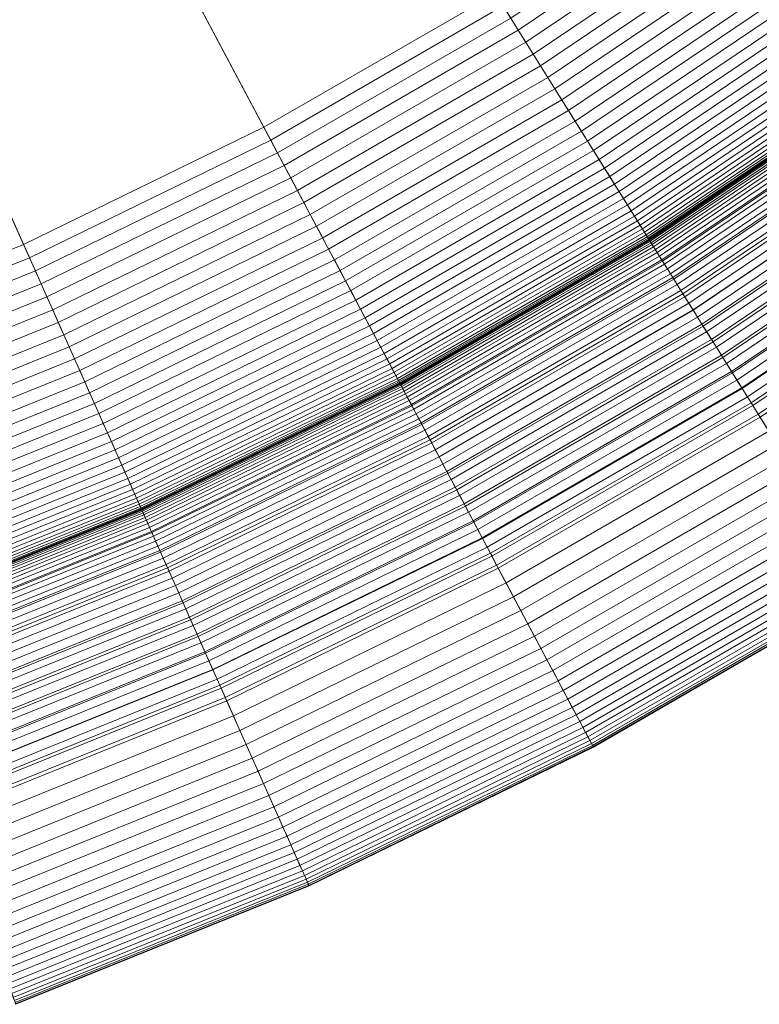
# Model space of a CAD drawing. Header units: millimetres. Extents: x -219 to 220, y -220 to 220.
# Tile 17 of 146: x 76 to 112, y -207 to -159. Entities that reach past the tile are written whole.
import ezdxf

# ---------------------------------------------------------------- set-up
doc = ezdxf.new("R2010")
doc.units = ezdxf.units.MM
doc.layers.add('LUCIDO_1', color=1, linetype='Continuous', lineweight=20, true_color=0xff0000)
doc.layers.add('Nessuna', color=7, linetype='Continuous', lineweight=9)

# ---------------------------------------------------------------- blocks, each defined once
blk = doc.blocks.new('Group-1')
at = {"layer": 'Nessuna', "color": 7, "linetype": 'Continuous', "lineweight": 9, "transparency": 33554687}
for points in [[(129.748, -154.201, -79.962), (118.679, -162.849, -79.962), (30.428, -41.382, -89.301), (33.239, -39.186, -89.301)], [(118.679, -162.849, -79.962), (107.034, -170.704, -79.962), (27.471, -43.376, -89.301), (30.428, -41.382, -89.301)], [(27.471, -43.376, -69.262), (24.382, -45.16, -69.262), (87.682, -164.209, -60.875), (98.921, -157.72, -60.875)], [(107.034, -170.704, -79.962), (94.87, -177.727, -79.962), (24.382, -45.16, -89.301), (27.471, -43.376, -89.301)], [(24.382, -45.16, -69.262), (21.177, -46.723, -69.262), (76.017, -169.898, -60.875), (87.682, -164.209, -60.875)], [(94.87, -177.727, -79.962), (82.245, -183.885, -79.962), (21.177, -46.723, -89.301), (24.382, -45.16, -89.301)], [(21.177, -46.723, -69.262), (17.87, -48.059, -69.262), (63.985, -174.759, -60.875), (76.017, -169.898, -60.875)], [(82.245, -183.885, -79.962), (69.221, -189.146, -79.962), (17.87, -48.059, -89.301), (21.177, -46.723, -89.301)], [(110.506, -151.6, -60.721), (99.666, -158.912, -60.721), (100.034, -159.502, -60.595), (110.915, -152.163, -60.595)], [(110.915, -152.163, -60.595), (100.034, -159.502, -60.595), (100.399, -160.086, -60.435), (111.32, -152.72, -60.435)], [(111.32, -152.72, -60.435), (100.399, -160.086, -60.435), (100.76, -160.663, -60.244), (111.72, -153.271, -60.244)], [(111.72, -153.271, -60.244), (100.76, -160.663, -60.244), (101.116, -161.232, -60.02), (112.114, -153.813, -60.02)], [(112.114, -153.813, -60.02), (101.116, -161.232, -60.02), (101.465, -161.792, -59.766), (112.502, -154.347, -59.766)], [(112.502, -154.347, -59.766), (101.465, -161.792, -59.766), (101.808, -162.34, -59.48), (112.882, -154.87, -59.48)], [(112.882, -154.87, -59.48), (101.808, -162.34, -59.48), (102.143, -162.877, -59.164), (113.254, -155.382, -59.164)], [(113.254, -155.382, -59.164), (102.143, -162.877, -59.164), (102.47, -163.4, -58.819), (113.617, -155.882, -58.819)], [(113.617, -155.882, -58.819), (102.47, -163.4, -58.819), (102.788, -163.909, -58.445), (113.97, -156.367, -58.445)], [(113.97, -156.367, -58.445), (102.788, -163.909, -58.445), (103.097, -164.403, -58.043), (114.312, -156.838, -58.043)], [(114.312, -156.838, -58.043), (103.097, -164.403, -58.043), (103.395, -164.879, -57.615), (114.642, -157.293, -57.615)], [(114.642, -157.293, -57.615), (103.395, -164.879, -57.615), (103.682, -165.339, -57.16), (114.961, -157.731, -57.16)], [(98.921, -157.72, -60.875), (87.682, -164.209, -60.875), (88.013, -164.831, -60.815), (99.294, -158.317, -60.815)], [(114.961, -157.731, -57.16), (103.682, -165.339, -57.16), (103.957, -165.779, -56.68), (115.266, -158.151, -56.68)], [(115.266, -158.151, -56.68), (103.957, -165.779, -56.68), (104.22, -166.2, -56.176), (115.558, -158.553, -56.176)], [(99.294, -158.317, -60.815), (88.013, -164.831, -60.815), (88.342, -165.45, -60.721), (99.666, -158.912, -60.721)], [(115.558, -158.553, -56.176), (104.22, -166.2, -56.176), (104.47, -166.6, -55.65), (115.835, -158.934, -55.65)], [(99.666, -158.912, -60.721), (88.342, -165.45, -60.721), (88.668, -166.064, -60.595), (100.034, -159.502, -60.595)], [(115.835, -158.934, -55.65), (104.47, -166.6, -55.65), (104.707, -166.979, -55.102), (116.098, -159.296, -55.102)], [(100.034, -159.502, -60.595), (88.668, -166.064, -60.595), (88.992, -166.672, -60.435), (100.399, -160.086, -60.435)], [(116.098, -159.296, -55.102), (104.707, -166.979, -55.102), (104.929, -167.335, -54.533), (116.345, -159.636, -54.533)], [(116.345, -159.636, -54.533), (104.929, -167.335, -54.533), (105.138, -167.669, -53.945), (116.576, -159.954, -53.945)], [(116.576, -159.954, -53.945), (105.138, -167.669, -53.945), (105.331, -167.978, -53.339), (116.79, -160.249, -53.339)], [(100.399, -160.086, -60.435), (88.992, -166.672, -60.435), (89.311, -167.273, -60.244), (100.76, -160.663, -60.244)], [(116.79, -160.249, -53.339), (105.331, -167.978, -53.339), (105.509, -168.263, -52.717), (116.988, -160.521, -52.717)], [(116.988, -160.521, -52.717), (105.509, -168.263, -52.717), (105.671, -168.523, -52.08), (117.168, -160.768, -52.08)], [(100.76, -160.663, -60.244), (89.311, -167.273, -60.244), (89.626, -167.866, -60.02), (101.116, -161.232, -60.02)], [(117.168, -160.768, -52.08), (105.671, -168.523, -52.08), (105.817, -168.757, -51.429), (117.33, -160.992, -51.429)], [(117.33, -160.992, -51.429), (105.817, -168.757, -51.429), (105.947, -168.964, -50.765), (117.474, -161.19, -50.765)], [(101.116, -161.232, -60.02), (89.626, -167.866, -60.02), (89.936, -168.448, -59.766), (101.465, -161.792, -59.766)], [(117.474, -161.19, -50.765), (105.947, -168.964, -50.765), (106.06, -169.145, -50.091), (117.599, -161.362, -50.091)], [(117.599, -161.362, -50.091), (106.06, -169.145, -50.091), (106.156, -169.299, -49.408), (117.706, -161.509, -49.408)], [(101.465, -161.792, -59.766), (89.936, -168.448, -59.766), (90.24, -169.019, -59.48), (101.808, -162.34, -59.48)], [(117.706, -161.509, -49.408), (106.156, -169.299, -49.408), (106.235, -169.425, -48.716), (117.793, -161.629, -48.716)], [(117.793, -161.629, -48.716), (106.235, -169.425, -48.716), (106.297, -169.524, -48.019), (117.861, -161.723, -48.019)], [(117.861, -161.723, -48.019), (106.297, -169.524, -48.019), (106.341, -169.594, -47.317), (117.91, -161.791, -47.317)], [(117.91, -161.791, -47.317), (106.341, -169.594, -47.317), (106.367, -169.637, -46.611), (117.94, -161.831, -46.611)], [(117.94, -161.831, -46.611), (106.367, -169.637, -46.611), (106.376, -169.651, -45.904), (117.949, -161.845, -45.904)], [(117.949, -161.845, -10), (106.376, -169.651, -10), (106.383, -169.661, -9.509), (117.956, -161.854, -9.509)], [(117.949, -161.845, -45.904), (106.376, -169.651, -45.904), (106.376, -169.651, -10), (117.949, -161.845, -10)], [(117.956, -161.854, -9.509), (106.383, -169.661, -9.509), (106.402, -169.692, -9.02), (117.978, -161.883, -9.02)], [(117.978, -161.883, -9.02), (106.402, -169.692, -9.02), (106.434, -169.743, -8.533), (118.013, -161.932, -8.533)], [(118.013, -161.932, -8.533), (106.434, -169.743, -8.533), (106.478, -169.814, -8.049), (118.062, -162, -8.049)], [(101.808, -162.34, -59.48), (90.24, -169.019, -59.48), (90.537, -169.578, -59.164), (102.143, -162.877, -59.164)], [(118.062, -162, -8.049), (106.478, -169.814, -8.049), (106.535, -169.905, -7.57), (118.126, -162.087, -7.57)], [(118.126, -162.087, -7.57), (106.535, -169.905, -7.57), (106.604, -170.016, -7.097), (118.202, -162.193, -7.097)], [(118.202, -162.193, -7.097), (106.604, -170.016, -7.097), (106.686, -170.146, -6.631), (118.293, -162.317, -6.631)], [(118.293, -162.317, -6.631), (106.686, -170.146, -6.631), (106.78, -170.296, -6.173), (118.397, -162.46, -6.173)], [(102.143, -162.877, -59.164), (90.537, -169.578, -59.164), (90.826, -170.123, -58.819), (102.47, -163.4, -58.819)], [(118.397, -162.46, -6.173), (106.78, -170.296, -6.173), (106.885, -170.465, -5.724), (118.514, -162.621, -5.724)], [(118.514, -162.621, -5.724), (106.885, -170.465, -5.724), (107.002, -170.652, -5.286), (118.643, -162.8, -5.286)], [(118.643, -162.8, -5.286), (107.002, -170.652, -5.286), (107.13, -170.857, -4.859), (118.786, -162.996, -4.859)], [(119.231, -163.609, -79.881), (107.532, -171.5, -79.881), (107.034, -170.704, -79.962), (118.679, -162.849, -79.962)], [(102.47, -163.4, -58.819), (90.826, -170.123, -58.819), (91.108, -170.653, -58.445), (102.788, -163.909, -58.445)], [(118.786, -162.996, -4.859), (107.13, -170.857, -4.859), (107.269, -171.08, -4.444), (118.94, -163.208, -4.444)], [(118.94, -163.208, -4.444), (107.269, -171.08, -4.444), (107.419, -171.32, -4.043), (119.106, -163.437, -4.043)], [(119.106, -163.437, -4.043), (107.419, -171.32, -4.043), (107.579, -171.576, -3.656), (119.284, -163.681, -3.656)], [(119.781, -164.365, -79.756), (108.027, -172.293, -79.756), (107.532, -171.5, -79.881), (119.231, -163.609, -79.881)], [(119.284, -163.681, -3.656), (107.579, -171.576, -3.656), (107.749, -171.848, -3.284), (119.472, -163.94, -3.284)], [(87.682, -164.209, -60.875), (76.017, -169.898, -60.875), (76.304, -170.541, -60.815), (88.013, -164.831, -60.815)], [(102.788, -163.909, -58.445), (91.108, -170.653, -58.445), (91.381, -171.166, -58.043), (103.097, -164.403, -58.043)], [(119.472, -163.94, -3.284), (107.749, -171.848, -3.284), (107.928, -172.135, -2.929), (119.671, -164.214, -2.929)], [(119.671, -164.214, -2.929), (107.928, -172.135, -2.929), (108.117, -172.436, -2.59), (119.88, -164.502, -2.59)], [(120.326, -165.116, -79.587), (108.519, -173.08, -79.587), (108.027, -172.293, -79.756), (119.781, -164.365, -79.756)], [(88.013, -164.831, -60.815), (76.304, -170.541, -60.815), (76.589, -171.182, -60.721), (88.342, -165.45, -60.721)], [(103.097, -164.403, -58.043), (91.381, -171.166, -58.043), (91.645, -171.663, -57.615), (103.395, -164.879, -57.615)], [(119.88, -164.502, -2.59), (108.117, -172.436, -2.59), (108.314, -172.751, -2.27), (120.098, -164.802, -2.27)], [(120.098, -164.802, -2.27), (108.314, -172.751, -2.27), (108.519, -173.079, -1.968), (120.326, -165.115, -1.968)], [(103.395, -164.879, -57.615), (91.645, -171.663, -57.615), (91.899, -172.141, -57.16), (103.682, -165.339, -57.16)], [(120.326, -165.115, -1.968), (108.519, -173.079, -1.968), (108.731, -173.42, -1.685), (120.562, -165.44, -1.685)], [(120.866, -165.859, -79.375), (109.006, -173.859, -79.375), (108.519, -173.08, -79.587), (120.326, -165.116, -79.587)], [(88.342, -165.45, -60.721), (76.589, -171.182, -60.721), (76.872, -171.817, -60.595), (88.668, -166.064, -60.595)], [(103.682, -165.339, -57.16), (91.899, -172.141, -57.16), (92.143, -172.6, -56.68), (103.957, -165.779, -56.68)], [(103.957, -165.779, -56.68), (92.143, -172.6, -56.68), (92.376, -173.038, -56.176), (104.22, -166.2, -56.176)], [(120.562, -165.44, -1.685), (108.731, -173.42, -1.685), (108.951, -173.771, -1.423), (120.805, -165.776, -1.423)], [(120.805, -165.776, -1.423), (108.951, -173.771, -1.423), (109.177, -174.134, -1.181), (121.056, -166.121, -1.181)], [(88.668, -166.064, -60.595), (76.872, -171.817, -60.595), (77.152, -172.447, -60.435), (88.992, -166.672, -60.435)], [(104.22, -166.2, -56.176), (92.376, -173.038, -56.176), (92.598, -173.455, -55.65), (104.47, -166.6, -55.65)], [(121.399, -166.593, -79.12), (109.486, -174.628, -79.12), (109.006, -173.859, -79.375), (120.866, -165.859, -79.375)], [(121.056, -166.121, -1.181), (109.177, -174.134, -1.181), (109.41, -174.505, -0.96), (121.314, -166.476, -0.96)], [(88.992, -166.672, -60.435), (77.152, -172.447, -60.435), (77.429, -173.068, -60.244), (89.311, -167.273, -60.244)], [(104.47, -166.6, -55.65), (92.598, -173.455, -55.65), (92.808, -173.849, -55.102), (104.707, -166.979, -55.102)], [(121.314, -166.476, -0.96), (109.41, -174.505, -0.96), (109.647, -174.886, -0.761), (121.578, -166.839, -0.761)], [(121.925, -167.317, -78.822), (109.961, -175.387, -78.822), (109.486, -174.628, -79.12), (121.399, -166.593, -79.12)], [(104.707, -166.979, -55.102), (92.808, -173.849, -55.102), (93.005, -174.22, -54.533), (104.929, -167.335, -54.533)], [(121.578, -166.839, -0.761), (109.647, -174.886, -0.761), (109.89, -175.274, -0.585), (121.847, -167.209, -0.585)], [(121.847, -167.209, -0.585), (109.89, -175.274, -0.585), (110.137, -175.669, -0.431), (122.121, -167.586, -0.431)], [(89.311, -167.273, -60.244), (77.429, -173.068, -60.244), (77.702, -173.681, -60.02), (89.626, -167.866, -60.02)], [(104.929, -167.335, -54.533), (93.005, -174.22, -54.533), (93.189, -174.567, -53.945), (105.138, -167.669, -53.945)], [(105.138, -167.669, -53.945), (93.189, -174.567, -53.945), (93.361, -174.889, -53.339), (105.331, -167.978, -53.339)], [(122.442, -168.028, -78.482), (110.427, -176.133, -78.482), (109.961, -175.387, -78.822), (121.925, -167.317, -78.822)], [(122.121, -167.586, -0.431), (110.137, -175.669, -0.431), (110.388, -176.071, -0.3), (122.399, -167.969, -0.3)], [(89.626, -167.866, -60.02), (77.702, -173.681, -60.02), (77.97, -174.284, -59.766), (89.936, -168.448, -59.766)], [(105.331, -167.978, -53.339), (93.361, -174.889, -53.339), (93.518, -175.186, -52.717), (105.509, -168.263, -52.717)], [(122.399, -167.969, -0.3), (110.388, -176.071, -0.3), (110.642, -176.477, -0.192), (122.681, -168.356, -0.192)], [(122.949, -168.726, -78.101), (110.884, -176.864, -78.101), (110.427, -176.133, -78.482), (122.442, -168.028, -78.482)], [(89.936, -168.448, -59.766), (77.97, -174.284, -59.766), (78.233, -174.875, -59.48), (90.24, -169.019, -59.48)], [(105.509, -168.263, -52.717), (93.518, -175.186, -52.717), (93.662, -175.456, -52.08), (105.671, -168.523, -52.08)], [(105.671, -168.523, -52.08), (93.662, -175.456, -52.08), (93.792, -175.7, -51.429), (105.817, -168.757, -51.429)], [(122.681, -168.356, -0.192), (110.642, -176.477, -0.192), (110.898, -176.887, -0.108), (122.965, -168.748, -0.108)], [(90.24, -169.019, -59.48), (78.233, -174.875, -59.48), (78.491, -175.453, -59.164), (90.537, -169.578, -59.164)], [(105.817, -168.757, -51.429), (93.792, -175.7, -51.429), (93.907, -175.916, -50.765), (105.947, -168.964, -50.765)], [(105.947, -168.964, -50.765), (93.907, -175.916, -50.765), (94.007, -176.104, -50.091), (106.06, -169.145, -50.091)], [(106.06, -169.145, -50.091), (94.007, -176.104, -50.091), (94.092, -176.264, -49.408), (106.156, -169.299, -49.408)], [(123.445, -169.409, -77.68), (111.331, -177.58, -77.68), (110.884, -176.864, -78.101), (122.949, -168.726, -78.101)], [(122.965, -168.748, -0.108), (110.898, -176.887, -0.108), (111.156, -177.3, -0.048), (123.251, -169.142, -0.048)], [(123.251, -169.142, -0.048), (111.156, -177.3, -0.048), (111.415, -177.715, -0.012), (123.539, -169.538, -0.012)], [(90.537, -169.578, -59.164), (78.491, -175.453, -59.164), (78.742, -176.017, -58.819), (90.826, -170.123, -58.819)], [(106.156, -169.299, -49.408), (94.092, -176.264, -49.408), (94.162, -176.396, -48.716), (106.235, -169.425, -48.716)], [(106.235, -169.425, -48.716), (94.162, -176.396, -48.716), (94.216, -176.498, -48.019), (106.297, -169.524, -48.019)], [(106.297, -169.524, -48.019), (94.216, -176.498, -48.019), (94.255, -176.572, -47.317), (106.341, -169.594, -47.317)], [(106.341, -169.594, -47.317), (94.255, -176.572, -47.317), (94.279, -176.616, -46.611), (106.367, -169.637, -46.611)], [(123.929, -170.074, -77.22), (111.767, -178.277, -77.22), (111.331, -177.58, -77.68), (123.445, -169.409, -77.68)], [(123.539, -169.538, -0.012), (111.415, -177.715, -0.012), (111.675, -178.131), (123.827, -169.935)], [(76.017, -169.898, -60.875), (63.985, -174.759, -60.875), (64.226, -175.421, -60.815), (76.304, -170.541, -60.815)], [(106.367, -169.637, -46.611), (94.279, -176.616, -46.611), (94.287, -176.631, -45.904), (106.376, -169.651, -45.904)], [(106.376, -169.651, -10), (94.287, -176.631, -10), (94.292, -176.641, -9.509), (106.383, -169.661, -9.509)], [(106.376, -169.651, -45.904), (94.287, -176.631, -45.904), (94.287, -176.631, -10), (106.376, -169.651, -10)], [(106.383, -169.661, -9.509), (94.292, -176.641, -9.509), (94.309, -176.673, -9.02), (106.402, -169.692, -9.02)], [(106.402, -169.692, -9.02), (94.309, -176.673, -9.02), (94.337, -176.726, -8.533), (106.434, -169.743, -8.533)], [(106.434, -169.743, -8.533), (94.337, -176.726, -8.533), (94.377, -176.8, -8.049), (106.478, -169.814, -8.049)], [(106.478, -169.814, -8.049), (94.377, -176.8, -8.049), (94.427, -176.895, -7.57), (106.535, -169.905, -7.57)], [(106.535, -169.905, -7.57), (94.427, -176.895, -7.57), (94.489, -177.011, -7.097), (106.604, -170.016, -7.097)], [(106.604, -170.016, -7.097), (94.489, -177.011, -7.097), (94.561, -177.147, -6.631), (106.686, -170.146, -6.631)], [(123.827, -169.935), (111.675, -178.131), (116.975, -186.612), (129.705, -178.025)], [(76.304, -170.541, -60.815), (64.226, -175.421, -60.815), (64.465, -176.08, -60.721), (76.589, -171.182, -60.721)], [(90.826, -170.123, -58.819), (78.742, -176.017, -58.819), (78.986, -176.565, -58.445), (91.108, -170.653, -58.445)], [(106.686, -170.146, -6.631), (94.561, -177.147, -6.631), (94.644, -177.303, -6.173), (106.78, -170.296, -6.173)], [(106.78, -170.296, -6.173), (94.644, -177.303, -6.173), (94.737, -177.478, -5.724), (106.885, -170.465, -5.724)], [(106.885, -170.465, -5.724), (94.737, -177.478, -5.724), (94.841, -177.673, -5.286), (107.002, -170.652, -5.286)], [(91.108, -170.653, -58.445), (78.986, -176.565, -58.445), (79.223, -177.097, -58.043), (91.381, -171.166, -58.043)], [(107.002, -170.652, -5.286), (94.841, -177.673, -5.286), (94.955, -177.887, -4.859), (107.13, -170.857, -4.859)], [(107.532, -171.5, -79.881), (95.311, -178.556, -79.881), (94.87, -177.727, -79.962), (107.034, -170.704, -79.962)], [(107.13, -170.857, -4.859), (94.955, -177.887, -4.859), (95.078, -178.119, -4.444), (107.269, -171.08, -4.444)], [(76.589, -171.182, -60.721), (64.465, -176.08, -60.721), (64.703, -176.734, -60.595), (76.872, -171.817, -60.595)], [(91.381, -171.166, -58.043), (79.223, -177.097, -58.043), (79.451, -177.61, -57.615), (91.645, -171.663, -57.615)], [(107.269, -171.08, -4.444), (95.078, -178.119, -4.444), (95.211, -178.368, -4.043), (107.419, -171.32, -4.043)], [(107.419, -171.32, -4.043), (95.211, -178.368, -4.043), (95.352, -178.635, -3.656), (107.579, -171.576, -3.656)], [(108.027, -172.293, -79.756), (95.749, -179.382, -79.756), (95.311, -178.556, -79.881), (107.532, -171.5, -79.881)], [(76.872, -171.817, -60.595), (64.703, -176.734, -60.595), (64.939, -177.381, -60.435), (77.152, -172.447, -60.435)], [(91.645, -171.663, -57.615), (79.451, -177.61, -57.615), (79.671, -178.105, -57.16), (91.899, -172.141, -57.16)], [(107.579, -171.576, -3.656), (95.352, -178.635, -3.656), (95.503, -178.918, -3.284), (107.749, -171.848, -3.284)], [(107.749, -171.848, -3.284), (95.503, -178.918, -3.284), (95.662, -179.217, -2.929), (107.928, -172.135, -2.929)], [(77.152, -172.447, -60.435), (64.939, -177.381, -60.435), (65.172, -178.021, -60.244), (77.429, -173.068, -60.244)], [(91.899, -172.141, -57.16), (79.671, -178.105, -57.16), (79.883, -178.58, -56.68), (92.143, -172.6, -56.68)], [(107.928, -172.135, -2.929), (95.662, -179.217, -2.929), (95.829, -179.531, -2.59), (108.117, -172.436, -2.59)], [(108.519, -173.08, -79.587), (96.185, -180.201, -79.587), (95.749, -179.382, -79.756), (108.027, -172.293, -79.756)], [(108.117, -172.436, -2.59), (95.829, -179.531, -2.59), (96.003, -179.859, -2.27), (108.314, -172.751, -2.27)], [(92.143, -172.6, -56.68), (79.883, -178.58, -56.68), (80.085, -179.033, -56.176), (92.376, -173.038, -56.176)], [(108.314, -172.751, -2.27), (96.003, -179.859, -2.27), (96.185, -180.2, -1.968), (108.519, -173.079, -1.968)], [(77.429, -173.068, -60.244), (65.172, -178.021, -60.244), (65.401, -178.651, -60.02), (77.702, -173.681, -60.02)], [(92.376, -173.038, -56.176), (80.085, -179.033, -56.176), (80.277, -179.464, -55.65), (92.598, -173.455, -55.65)], [(108.519, -173.079, -1.968), (96.185, -180.2, -1.968), (96.373, -180.555, -1.685), (108.731, -173.42, -1.685)], [(109.006, -173.859, -79.375), (96.616, -181.012, -79.375), (96.185, -180.201, -79.587), (108.519, -173.08, -79.587)], [(108.731, -173.42, -1.685), (96.373, -180.555, -1.685), (96.568, -180.921, -1.423), (108.951, -173.771, -1.423)], [(77.702, -173.681, -60.02), (65.401, -178.651, -60.02), (65.627, -179.271, -59.766), (77.97, -174.284, -59.766)], [(92.598, -173.455, -55.65), (80.277, -179.464, -55.65), (80.458, -179.872, -55.102), (92.808, -173.849, -55.102)], [(92.808, -173.849, -55.102), (80.458, -179.872, -55.102), (80.629, -180.256, -54.533), (93.005, -174.22, -54.533)], [(108.951, -173.771, -1.423), (96.568, -180.921, -1.423), (96.768, -181.298, -1.181), (109.177, -174.134, -1.181)], [(109.486, -174.628, -79.12), (97.042, -181.813, -79.12), (96.616, -181.012, -79.375), (109.006, -173.859, -79.375)], [(77.97, -174.284, -59.766), (65.627, -179.271, -59.766), (65.848, -179.879, -59.48), (78.233, -174.875, -59.48)], [(93.005, -174.22, -54.533), (80.629, -180.256, -54.533), (80.789, -180.615, -53.945), (93.189, -174.567, -53.945)], [(109.177, -174.134, -1.181), (96.768, -181.298, -1.181), (96.974, -181.685, -0.96), (109.41, -174.505, -0.96)], [(78.233, -174.875, -59.48), (65.848, -179.879, -59.48), (66.064, -180.474, -59.164), (78.491, -175.453, -59.164)], [(93.189, -174.567, -53.945), (80.789, -180.615, -53.945), (80.937, -180.948, -53.339), (93.361, -174.889, -53.339)], [(109.41, -174.505, -0.96), (96.974, -181.685, -0.96), (97.185, -182.081, -0.761), (109.647, -174.886, -0.761)], [(109.961, -175.387, -78.822), (97.462, -182.603, -78.822), (97.042, -181.813, -79.12), (109.486, -174.628, -79.12)], [(93.361, -174.889, -53.339), (80.937, -180.948, -53.339), (81.074, -181.255, -52.717), (93.518, -175.186, -52.717)], [(93.518, -175.186, -52.717), (81.074, -181.255, -52.717), (81.199, -181.535, -52.08), (93.662, -175.456, -52.08)], [(109.647, -174.886, -0.761), (97.185, -182.081, -0.761), (97.4, -182.486, -0.585), (109.89, -175.274, -0.585)], [(109.89, -175.274, -0.585), (97.4, -182.486, -0.585), (97.619, -182.897, -0.431), (110.137, -175.669, -0.431)], [(78.491, -175.453, -59.164), (66.064, -180.474, -59.164), (66.275, -181.053, -58.819), (78.742, -176.017, -58.819)], [(93.662, -175.456, -52.08), (81.199, -181.535, -52.08), (81.311, -181.787, -51.429), (93.792, -175.7, -51.429)], [(93.792, -175.7, -51.429), (81.311, -181.787, -51.429), (81.41, -182.011, -50.765), (93.907, -175.916, -50.765)], [(110.427, -176.133, -78.482), (97.875, -183.379, -78.482), (97.462, -182.603, -78.822), (109.961, -175.387, -78.822)], [(110.137, -175.669, -0.431), (97.619, -182.897, -0.431), (97.841, -183.315, -0.3), (110.388, -176.071, -0.3)], [(78.742, -176.017, -58.819), (66.275, -181.053, -58.819), (66.481, -181.617, -58.445), (78.986, -176.565, -58.445)], [(93.907, -175.916, -50.765), (81.41, -182.011, -50.765), (81.497, -182.206, -50.091), (94.007, -176.104, -50.091)], [(94.007, -176.104, -50.091), (81.497, -182.206, -50.091), (81.571, -182.371, -49.408), (94.092, -176.264, -49.408)], [(94.092, -176.264, -49.408), (81.571, -182.371, -49.408), (81.631, -182.507, -48.716), (94.162, -176.396, -48.716)], [(110.388, -176.071, -0.3), (97.841, -183.315, -0.3), (98.065, -183.738, -0.192), (110.642, -176.477, -0.192)], [(110.884, -176.864, -78.101), (98.28, -184.141, -78.101), (97.875, -183.379, -78.482), (110.427, -176.133, -78.482)], [(78.986, -176.565, -58.445), (66.481, -181.617, -58.445), (66.68, -182.164, -58.043), (79.223, -177.097, -58.043)], [(94.162, -176.396, -48.716), (81.631, -182.507, -48.716), (81.679, -182.613, -48.019), (94.216, -176.498, -48.019)], [(94.216, -176.498, -48.019), (81.679, -182.613, -48.019), (81.713, -182.689, -47.317), (94.255, -176.572, -47.317)], [(94.255, -176.572, -47.317), (81.713, -182.689, -47.317), (81.733, -182.735, -46.611), (94.279, -176.616, -46.611)], [(94.279, -176.616, -46.611), (81.733, -182.735, -46.611), (81.74, -182.75, -45.904), (94.287, -176.631, -45.904)], [(94.287, -176.631, -10), (81.74, -182.75, -10), (81.745, -182.761, -9.509), (94.292, -176.641, -9.509)], [(94.287, -176.631, -45.904), (81.74, -182.75, -45.904), (81.74, -182.75, -10), (94.287, -176.631, -10)], [(94.292, -176.641, -9.509), (81.745, -182.761, -9.509), (81.759, -182.794, -9.02), (94.309, -176.673, -9.02)], [(94.309, -176.673, -9.02), (81.759, -182.794, -9.02), (81.784, -182.849, -8.533), (94.337, -176.726, -8.533)], [(94.337, -176.726, -8.533), (81.784, -182.849, -8.533), (81.818, -182.926, -8.049), (94.377, -176.8, -8.049)], [(110.642, -176.477, -0.192), (98.065, -183.738, -0.192), (98.292, -184.165, -0.108), (110.898, -176.887, -0.108)], [(79.223, -177.097, -58.043), (66.68, -182.164, -58.043), (66.872, -182.693, -57.615), (79.451, -177.61, -57.615)], [(94.377, -176.8, -8.049), (81.818, -182.926, -8.049), (81.862, -183.024, -7.57), (94.427, -176.895, -7.57)], [(94.427, -176.895, -7.57), (81.862, -183.024, -7.57), (81.915, -183.144, -7.097), (94.489, -177.011, -7.097)], [(94.489, -177.011, -7.097), (81.915, -183.144, -7.097), (81.977, -183.284, -6.631), (94.561, -177.147, -6.631)], [(94.561, -177.147, -6.631), (81.977, -183.284, -6.631), (82.049, -183.446, -6.173), (94.644, -177.303, -6.173)], [(111.331, -177.58, -77.68), (98.676, -184.886, -77.68), (98.28, -184.141, -78.101), (110.884, -176.864, -78.101)], [(110.898, -176.887, -0.108), (98.292, -184.165, -0.108), (98.521, -184.595, -0.048), (111.156, -177.3, -0.048)], [(79.451, -177.61, -57.615), (66.872, -182.693, -57.615), (67.057, -183.201, -57.16), (79.671, -178.105, -57.16)], [(94.644, -177.303, -6.173), (82.049, -183.446, -6.173), (82.13, -183.627, -5.724), (94.737, -177.478, -5.724)], [(94.737, -177.478, -5.724), (82.13, -183.627, -5.724), (82.22, -183.829, -5.286), (94.841, -177.673, -5.286)], [(94.841, -177.673, -5.286), (82.22, -183.829, -5.286), (82.318, -184.05, -4.859), (94.955, -177.887, -4.859)], [(95.311, -178.556, -79.881), (82.627, -184.743, -79.881), (82.245, -183.885, -79.962), (94.87, -177.727, -79.962)], [(111.156, -177.3, -0.048), (98.521, -184.595, -0.048), (98.751, -185.027, -0.012), (111.415, -177.715, -0.012)], [(111.767, -178.277, -77.22), (99.062, -185.612, -77.22), (98.676, -184.886, -77.68), (111.331, -177.58, -77.68)], [(111.415, -177.715, -0.012), (98.751, -185.027, -0.012), (98.981, -185.46), (111.675, -178.131)], [(79.671, -178.105, -57.16), (67.057, -183.201, -57.16), (67.235, -183.69, -56.68), (79.883, -178.58, -56.68)], [(94.955, -177.887, -4.859), (82.318, -184.05, -4.859), (82.425, -184.29, -4.444), (95.078, -178.119, -4.444)], [(95.078, -178.119, -4.444), (82.425, -184.29, -4.444), (82.54, -184.548, -4.043), (95.211, -178.368, -4.043)], [(111.675, -178.131), (98.981, -185.46), (103.676, -194.29), (116.975, -186.612)], [(79.883, -178.58, -56.68), (67.235, -183.69, -56.68), (67.405, -184.156, -56.176), (80.085, -179.033, -56.176)], [(95.211, -178.368, -4.043), (82.54, -184.548, -4.043), (82.663, -184.824, -3.656), (95.352, -178.635, -3.656)], [(95.749, -179.382, -79.756), (83.007, -185.596, -79.756), (82.627, -184.743, -79.881), (95.311, -178.556, -79.881)], [(95.352, -178.635, -3.656), (82.663, -184.824, -3.656), (82.793, -185.117, -3.284), (95.503, -178.918, -3.284)], [(112.191, -178.956, -76.721), (99.438, -186.319, -76.721), (99.062, -185.612, -77.22), (111.767, -178.277, -77.22)], [(80.085, -179.033, -56.176), (67.405, -184.156, -56.176), (67.566, -184.599, -55.65), (80.277, -179.464, -55.65)], [(95.503, -178.918, -3.284), (82.793, -185.117, -3.284), (82.931, -185.426, -2.929), (95.662, -179.217, -2.929)], [(112.602, -179.614, -76.186), (99.802, -187.004, -76.186), (99.438, -186.319, -76.721), (112.191, -178.956, -76.721)], [(80.277, -179.464, -55.65), (67.566, -184.599, -55.65), (67.719, -185.019, -55.102), (80.458, -179.872, -55.102)], [(95.662, -179.217, -2.929), (82.931, -185.426, -2.929), (83.076, -185.751, -2.59), (95.829, -179.531, -2.59)], [(96.185, -180.201, -79.587), (83.384, -186.444, -79.587), (83.007, -185.596, -79.756), (95.749, -179.382, -79.756)], [(95.829, -179.531, -2.59), (83.076, -185.751, -2.59), (83.227, -186.09, -2.27), (96.003, -179.859, -2.27)], [(112.999, -180.25, -75.614), (100.154, -187.666, -75.614), (99.802, -187.004, -76.186), (112.602, -179.614, -76.186)], [(80.458, -179.872, -55.102), (67.719, -185.019, -55.102), (67.863, -185.414, -54.533), (80.629, -180.256, -54.533)], [(96.003, -179.859, -2.27), (83.227, -186.09, -2.27), (83.384, -186.444, -1.968), (96.185, -180.2, -1.968)], [(80.629, -180.256, -54.533), (67.863, -185.414, -54.533), (67.997, -185.783, -53.945), (80.789, -180.615, -53.945)], [(96.185, -180.2, -1.968), (83.384, -186.444, -1.968), (83.547, -186.81, -1.685), (96.373, -180.555, -1.685)], [(96.616, -181.012, -79.375), (83.758, -187.283, -79.375), (83.384, -186.444, -79.587), (96.185, -180.201, -79.587)], [(96.373, -180.555, -1.685), (83.547, -186.81, -1.685), (83.716, -187.189, -1.423), (96.568, -180.921, -1.423)], [(113.382, -180.862, -75.008), (100.493, -188.303, -75.008), (100.154, -187.666, -75.614), (112.999, -180.25, -75.614)], [(80.789, -180.615, -53.945), (67.997, -185.783, -53.945), (68.122, -186.126, -53.339), (80.937, -180.948, -53.339)], [(80.937, -180.948, -53.339), (68.122, -186.126, -53.339), (68.237, -186.442, -52.717), (81.074, -181.255, -52.717)], [(96.568, -180.921, -1.423), (83.716, -187.189, -1.423), (83.89, -187.579, -1.181), (96.768, -181.298, -1.181)], [(97.042, -181.813, -79.12), (84.127, -188.112, -79.12), (83.758, -187.283, -79.375), (96.616, -181.012, -79.375)], [(113.749, -181.45, -74.368), (100.818, -188.915, -74.368), (100.493, -188.303, -75.008), (113.382, -180.862, -75.008)], [(81.074, -181.255, -52.717), (68.237, -186.442, -52.717), (68.341, -186.73, -52.08), (81.199, -181.535, -52.08)], [(81.199, -181.535, -52.08), (68.341, -186.73, -52.08), (68.436, -186.989, -51.429), (81.311, -181.787, -51.429)], [(96.768, -181.298, -1.181), (83.89, -187.579, -1.181), (84.068, -187.98, -0.96), (96.974, -181.685, -0.96)], [(114.099, -182.011, -73.696), (101.129, -189.499, -73.696), (100.818, -188.915, -74.368), (113.749, -181.45, -74.368)], [(81.311, -181.787, -51.429), (68.436, -186.989, -51.429), (68.519, -187.219, -50.765), (81.41, -182.011, -50.765)], [(81.41, -182.011, -50.765), (68.519, -187.219, -50.765), (68.592, -187.419, -50.091), (81.497, -182.206, -50.091)], [(96.974, -181.685, -0.96), (84.068, -187.98, -0.96), (84.251, -188.39, -0.761), (97.185, -182.081, -0.761)], [(97.462, -182.603, -78.822), (84.491, -188.929, -78.822), (84.127, -188.112, -79.12), (97.042, -181.813, -79.12)], [(114.433, -182.544, -72.994), (101.424, -190.055, -72.994), (101.129, -189.499, -73.696), (114.099, -182.011, -73.696)], [(81.497, -182.206, -50.091), (68.592, -187.419, -50.091), (68.654, -187.59, -49.408), (81.571, -182.371, -49.408)], [(81.571, -182.371, -49.408), (68.654, -187.59, -49.408), (68.705, -187.73, -48.716), (81.631, -182.507, -48.716)], [(81.631, -182.507, -48.716), (68.705, -187.73, -48.716), (68.745, -187.839, -48.019), (81.679, -182.613, -48.019)], [(97.185, -182.081, -0.761), (84.251, -188.39, -0.761), (84.437, -188.808, -0.585), (97.4, -182.486, -0.585)], [(97.4, -182.486, -0.585), (84.437, -188.808, -0.585), (84.626, -189.234, -0.431), (97.619, -182.897, -0.431)], [(81.679, -182.613, -48.019), (68.745, -187.839, -48.019), (68.774, -187.917, -47.317), (81.713, -182.689, -47.317)], [(81.713, -182.689, -47.317), (68.774, -187.917, -47.317), (68.791, -187.964, -46.611), (81.733, -182.735, -46.611)], [(81.733, -182.735, -46.611), (68.791, -187.964, -46.611), (68.796, -187.98, -45.904), (81.74, -182.75, -45.904)], [(81.74, -182.75, -10), (68.796, -187.98, -10), (68.8, -187.991, -9.509), (81.745, -182.761, -9.509)], [(81.74, -182.75, -45.904), (68.796, -187.98, -45.904), (68.796, -187.98, -10), (81.74, -182.75, -10)], [(81.745, -182.761, -9.509), (68.8, -187.991, -9.509), (68.813, -188.025, -9.02), (81.759, -182.794, -9.02)], [(81.759, -182.794, -9.02), (68.813, -188.025, -9.02), (68.833, -188.081, -8.533), (81.784, -182.849, -8.533)], [(81.784, -182.849, -8.533), (68.833, -188.081, -8.533), (68.862, -188.16, -8.049), (81.818, -182.926, -8.049)], [(81.818, -182.926, -8.049), (68.862, -188.16, -8.049), (68.899, -188.261, -7.57), (81.862, -183.024, -7.57)], [(97.875, -183.379, -78.482), (84.849, -189.733, -78.482), (84.491, -188.929, -78.822), (97.462, -182.603, -78.822)], [(97.619, -182.897, -0.431), (84.626, -189.234, -0.431), (84.819, -189.666, -0.3), (97.841, -183.315, -0.3)], [(114.749, -183.049, -72.263), (101.704, -190.581, -72.263), (101.424, -190.055, -72.994), (114.433, -182.544, -72.994)], [(81.862, -183.024, -7.57), (68.899, -188.261, -7.57), (68.944, -188.384, -7.097), (81.915, -183.144, -7.097)], [(81.915, -183.144, -7.097), (68.944, -188.384, -7.097), (68.996, -188.529, -6.631), (81.977, -183.284, -6.631)], [(81.977, -183.284, -6.631), (68.996, -188.529, -6.631), (69.057, -188.695, -6.173), (82.049, -183.446, -6.173)], [(82.049, -183.446, -6.173), (69.057, -188.695, -6.173), (69.125, -188.882, -5.724), (82.13, -183.627, -5.724)], [(97.841, -183.315, -0.3), (84.819, -189.666, -0.3), (85.014, -190.103, -0.192), (98.065, -183.738, -0.192)], [(98.28, -184.141, -78.101), (85.199, -190.521, -78.101), (84.849, -189.733, -78.482), (97.875, -183.379, -78.482)], [(115.045, -183.525, -71.505), (101.967, -191.075, -71.505), (101.704, -190.581, -72.263), (114.749, -183.049, -72.263)], [(82.13, -183.627, -5.724), (69.125, -188.882, -5.724), (69.2, -189.089, -5.286), (82.22, -183.829, -5.286)], [(82.22, -183.829, -5.286), (69.2, -189.089, -5.286), (69.283, -189.317, -4.859), (82.318, -184.05, -4.859)], [(82.627, -184.743, -79.881), (69.542, -190.029, -79.881), (69.221, -189.146, -79.962), (82.245, -183.885, -79.962)], [(98.065, -183.738, -0.192), (85.014, -190.103, -0.192), (85.21, -190.545, -0.108), (98.292, -184.165, -0.108)], [(115.323, -183.969, -70.721), (102.213, -191.538, -70.721), (101.967, -191.075, -71.505), (115.045, -183.525, -71.505)], [(82.318, -184.05, -4.859), (69.283, -189.317, -4.859), (69.373, -189.563, -4.444), (82.425, -184.29, -4.444)], [(82.425, -184.29, -4.444), (69.373, -189.563, -4.444), (69.469, -189.829, -4.043), (82.54, -184.548, -4.043)], [(98.676, -184.886, -77.68), (85.542, -191.291, -77.68), (85.199, -190.521, -78.101), (98.28, -184.141, -78.101)], [(98.292, -184.165, -0.108), (85.21, -190.545, -0.108), (85.408, -190.99, -0.048), (98.521, -184.595, -0.048)], [(115.581, -184.382, -69.914), (102.441, -191.968, -69.914), (102.213, -191.538, -70.721), (115.323, -183.969, -70.721)], [(115.818, -184.761, -69.084), (102.652, -192.363, -69.084), (102.441, -191.968, -69.914), (115.581, -184.382, -69.914)], [(82.54, -184.548, -4.043), (69.469, -189.829, -4.043), (69.573, -190.113, -3.656), (82.663, -184.824, -3.656)], [(83.007, -185.596, -79.756), (69.862, -190.907, -79.756), (69.542, -190.029, -79.881), (82.627, -184.743, -79.881)], [(82.663, -184.824, -3.656), (69.573, -190.113, -3.656), (69.682, -190.414, -3.284), (82.793, -185.117, -3.284)], [(98.521, -184.595, -0.048), (85.408, -190.99, -0.048), (85.607, -191.437, -0.012), (98.751, -185.027, -0.012)], [(99.062, -185.612, -77.22), (85.877, -192.043, -77.22), (85.542, -191.291, -77.68), (98.676, -184.886, -77.68)], [(116.035, -185.108, -68.234), (102.843, -192.724, -68.234), (102.652, -192.363, -69.084), (115.818, -184.761, -69.084)], [(82.793, -185.117, -3.284), (69.682, -190.414, -3.284), (69.798, -190.732, -2.929), (82.931, -185.426, -2.929)], [(98.751, -185.027, -0.012), (85.607, -191.437, -0.012), (85.807, -191.886), (98.981, -185.46)], [(116.23, -185.42, -67.366), (103.016, -193.048, -67.366), (102.843, -192.724, -68.234), (116.035, -185.108, -68.234)], [(82.931, -185.426, -2.929), (69.798, -190.732, -2.929), (69.92, -191.066, -2.59), (83.076, -185.751, -2.59)], [(83.384, -186.444, -79.587), (70.179, -191.779, -79.587), (69.862, -190.907, -79.756), (83.007, -185.596, -79.756)], [(83.076, -185.751, -2.59), (69.92, -191.066, -2.59), (70.047, -191.415, -2.27), (83.227, -186.09, -2.27)], [(98.981, -185.46), (85.807, -191.886), (89.874, -201.021), (103.676, -194.29)], [(99.438, -186.319, -76.721), (86.203, -192.774, -76.721), (85.877, -192.043, -77.22), (99.062, -185.612, -77.22)], [(116.403, -185.696, -66.481), (103.169, -193.337, -66.481), (103.016, -193.048, -67.366), (116.23, -185.42, -67.366)], [(116.553, -185.938, -65.583), (103.303, -193.588, -65.583), (103.169, -193.337, -66.481), (116.403, -185.696, -66.481)], [(83.227, -186.09, -2.27), (70.047, -191.415, -2.27), (70.179, -191.779, -1.968), (83.384, -186.444, -1.968)], [(99.802, -187.004, -76.186), (86.518, -193.483, -76.186), (86.203, -192.774, -76.721), (99.438, -186.319, -76.721)], [(116.681, -186.143, -64.671), (103.416, -193.801, -64.671), (103.303, -193.588, -65.583), (116.553, -185.938, -65.583)], [(116.787, -186.311, -63.75), (103.51, -193.977, -63.75), (103.416, -193.801, -64.671), (116.681, -186.143, -64.671)], [(116.869, -186.442, -62.82), (103.582, -194.113, -62.82), (103.51, -193.977, -63.75), (116.787, -186.311, -63.75)], [(83.384, -186.444, -1.968), (70.179, -191.779, -1.968), (70.316, -192.156, -1.685), (83.547, -186.81, -1.685)], [(83.758, -187.283, -79.375), (70.493, -192.642, -79.375), (70.179, -191.779, -79.587), (83.384, -186.444, -79.587)], [(83.547, -186.81, -1.685), (70.316, -192.156, -1.685), (70.458, -192.546, -1.423), (83.716, -187.189, -1.423)], [(116.927, -186.536, -61.883), (103.634, -194.211, -61.883), (103.582, -194.113, -62.82), (116.869, -186.442, -62.82)], [(116.963, -186.593, -60.943), (103.666, -194.27, -60.943), (103.634, -194.211, -61.883), (116.927, -186.536, -61.883)], [(116.975, -186.612, -60), (103.676, -194.29, -60), (103.666, -194.27, -60.943), (116.963, -186.593, -60.943)], [(116.975, -186.612), (103.676, -194.29), (103.676, -194.29, -60), (116.975, -186.612, -60)], [(83.716, -187.189, -1.423), (70.458, -192.546, -1.423), (70.604, -192.947, -1.181), (83.89, -187.579, -1.181)], [(84.127, -188.112, -79.12), (70.804, -193.495, -79.12), (70.493, -192.642, -79.375), (83.758, -187.283, -79.375)], [(100.154, -187.666, -75.614), (86.823, -194.168, -75.614), (86.518, -193.483, -76.186), (99.802, -187.004, -76.186)], [(83.89, -187.579, -1.181), (70.604, -192.947, -1.181), (70.754, -193.359, -0.96), (84.068, -187.98, -0.96)], [(100.493, -188.303, -75.008), (87.117, -194.828, -75.008), (86.823, -194.168, -75.614), (100.154, -187.666, -75.614)], [(84.068, -187.98, -0.96), (70.754, -193.359, -0.96), (70.908, -193.781, -0.761), (84.251, -188.39, -0.761)], [(84.491, -188.929, -78.822), (71.11, -194.336, -78.822), (70.804, -193.495, -79.12), (84.127, -188.112, -79.12)], [(84.251, -188.39, -0.761), (70.908, -193.781, -0.761), (71.064, -194.211, -0.585), (84.437, -188.808, -0.585)], [(100.818, -188.915, -74.368), (87.399, -195.46, -74.368), (87.117, -194.828, -75.008), (100.493, -188.303, -75.008)], [(84.437, -188.808, -0.585), (71.064, -194.211, -0.585), (71.224, -194.649, -0.431), (84.626, -189.234, -0.431)], [(84.849, -189.733, -78.482), (71.411, -195.162, -78.482), (71.11, -194.336, -78.822), (84.491, -188.929, -78.822)], [(101.129, -189.499, -73.696), (87.668, -196.065, -73.696), (87.399, -195.46, -74.368), (100.818, -188.915, -74.368)], [(84.626, -189.234, -0.431), (71.224, -194.649, -0.431), (71.386, -195.093, -0.3), (84.819, -189.666, -0.3)], [(84.819, -189.666, -0.3), (71.386, -195.093, -0.3), (71.549, -195.543, -0.192), (85.014, -190.103, -0.192)], [(101.424, -190.055, -72.994), (87.924, -196.64, -72.994), (87.668, -196.065, -73.696), (101.129, -189.499, -73.696)], [(85.199, -190.521, -78.101), (71.706, -195.973, -78.101), (71.411, -195.162, -78.482), (84.849, -189.733, -78.482)], [(85.014, -190.103, -0.192), (71.549, -195.543, -0.192), (71.715, -195.998, -0.108), (85.21, -190.545, -0.108)], [(101.704, -190.581, -72.263), (88.166, -197.184, -72.263), (87.924, -196.64, -72.994), (101.424, -190.055, -72.994)], [(85.542, -191.291, -77.68), (71.994, -196.765, -77.68), (71.706, -195.973, -78.101), (85.199, -190.521, -78.101)], [(85.21, -190.545, -0.108), (71.715, -195.998, -0.108), (71.881, -196.456, -0.048), (85.408, -190.99, -0.048)], [(101.967, -191.075, -71.505), (88.394, -197.696, -71.505), (88.166, -197.184, -72.263), (101.704, -190.581, -72.263)], [(85.408, -190.99, -0.048), (71.881, -196.456, -0.048), (72.049, -196.915, -0.012), (85.607, -191.437, -0.012)], [(102.213, -191.538, -70.721), (88.607, -198.174, -70.721), (88.394, -197.696, -71.505), (101.967, -191.075, -71.505)], [(85.877, -192.043, -77.22), (72.276, -197.539, -77.22), (71.994, -196.765, -77.68), (85.542, -191.291, -77.68)], [(85.607, -191.437, -0.012), (72.049, -196.915, -0.012), (72.217, -197.377), (85.807, -191.886)], [(102.441, -191.968, -69.914), (88.805, -198.619, -69.914), (88.607, -198.174, -70.721), (102.213, -191.538, -70.721)], [(85.807, -191.886), (72.217, -197.377), (75.637, -206.773), (89.874, -201.021)], [(86.203, -192.774, -76.721), (72.549, -198.291, -76.721), (72.276, -197.539, -77.22), (85.877, -192.043, -77.22)], [(102.652, -192.363, -69.084), (88.987, -199.028, -69.084), (88.805, -198.619, -69.914), (102.441, -191.968, -69.914)], [(102.843, -192.724, -68.234), (89.153, -199.401, -68.234), (88.987, -199.028, -69.084), (102.652, -192.363, -69.084)], [(86.518, -193.483, -76.186), (72.815, -199.02, -76.186), (72.549, -198.291, -76.721), (86.203, -192.774, -76.721)], [(103.016, -193.048, -67.366), (89.303, -199.737, -67.366), (89.153, -199.401, -68.234), (102.843, -192.724, -68.234)], [(86.823, -194.168, -75.614), (73.071, -199.724, -75.614), (72.815, -199.02, -76.186), (86.518, -193.483, -76.186)], [(103.169, -193.337, -66.481), (89.435, -200.035, -66.481), (89.303, -199.737, -67.366), (103.016, -193.048, -67.366)], [(103.303, -193.588, -65.583), (89.551, -200.295, -65.583), (89.435, -200.035, -66.481), (103.169, -193.337, -66.481)], [(103.416, -193.801, -64.671), (89.649, -200.516, -64.671), (89.551, -200.295, -65.583), (103.303, -193.588, -65.583)], [(103.51, -193.977, -63.75), (89.73, -200.697, -63.75), (89.649, -200.516, -64.671), (103.416, -193.801, -64.671)], [(103.582, -194.113, -62.82), (89.793, -200.839, -62.82), (89.73, -200.697, -63.75), (103.51, -193.977, -63.75)], [(87.117, -194.828, -75.008), (73.318, -200.403, -75.008), (73.071, -199.724, -75.614), (86.823, -194.168, -75.614)], [(103.634, -194.211, -61.883), (89.838, -200.94, -61.883), (89.793, -200.839, -62.82), (103.582, -194.113, -62.82)], [(103.666, -194.27, -60.943), (89.865, -201.001, -60.943), (89.838, -200.94, -61.883), (103.634, -194.211, -61.883)], [(103.676, -194.29, -60), (89.874, -201.021, -60), (89.865, -201.001, -60.943), (103.666, -194.27, -60.943)], [(103.676, -194.29), (89.874, -201.021), (89.874, -201.021, -60), (103.676, -194.29, -60)], [(87.399, -195.46, -74.368), (73.555, -201.053, -74.368), (73.318, -200.403, -75.008), (87.117, -194.828, -75.008)], [(87.668, -196.065, -73.696), (73.781, -201.675, -73.696), (73.555, -201.053, -74.368), (87.399, -195.46, -74.368)], [(87.924, -196.64, -72.994), (73.996, -202.267, -72.994), (73.781, -201.675, -73.696), (87.668, -196.065, -73.696)], [(88.166, -197.184, -72.263), (74.2, -202.826, -72.263), (73.996, -202.267, -72.994), (87.924, -196.64, -72.994)], [(88.394, -197.696, -71.505), (74.392, -203.353, -71.505), (74.2, -202.826, -72.263), (88.166, -197.184, -72.263)], [(88.607, -198.174, -70.721), (74.571, -203.845, -70.721), (74.392, -203.353, -71.505), (88.394, -197.696, -71.505)], [(88.805, -198.619, -69.914), (74.737, -204.302, -69.914), (74.571, -203.845, -70.721), (88.607, -198.174, -70.721)], [(88.987, -199.028, -69.084), (74.891, -204.723, -69.084), (74.737, -204.302, -69.914), (88.805, -198.619, -69.914)], [(89.153, -199.401, -68.234), (75.03, -205.107, -68.234), (74.891, -204.723, -69.084), (88.987, -199.028, -69.084)], [(89.303, -199.737, -67.366), (75.156, -205.452, -67.366), (75.03, -205.107, -68.234), (89.153, -199.401, -68.234)], [(89.435, -200.035, -66.481), (75.268, -205.759, -66.481), (75.156, -205.452, -67.366), (89.303, -199.737, -67.366)], [(89.551, -200.295, -65.583), (75.365, -206.027, -65.583), (75.268, -205.759, -66.481), (89.435, -200.035, -66.481)], [(89.649, -200.516, -64.671), (75.448, -206.254, -64.671), (75.365, -206.027, -65.583), (89.551, -200.295, -65.583)], [(89.73, -200.697, -63.75), (75.515, -206.44, -63.75), (75.448, -206.254, -64.671), (89.649, -200.516, -64.671)], [(89.793, -200.839, -62.82), (75.568, -206.586, -62.82), (75.515, -206.44, -63.75), (89.73, -200.697, -63.75)], [(89.838, -200.94, -61.883), (75.606, -206.69, -61.883), (75.568, -206.586, -62.82), (89.793, -200.839, -62.82)], [(89.865, -201.001, -60.943), (75.629, -206.753, -60.943), (75.606, -206.69, -61.883), (89.838, -200.94, -61.883)], [(89.874, -201.021, -60), (75.637, -206.773, -60), (75.629, -206.753, -60.943), (89.865, -201.001, -60.943)], [(89.874, -201.021), (75.637, -206.773), (75.637, -206.773, -60), (89.874, -201.021, -60)]]:
    blk.add_3dface(points, dxfattribs=at)

msp = doc.modelspace()

# ---------------------------------------------------------------- block references
at = {"layer": 'LUCIDO_1', "color": 7, "transparency": 33554687}
msp.add_blockref('Group-1', (0, 0), dxfattribs=at)

doc.saveas('drawing.dxf')
